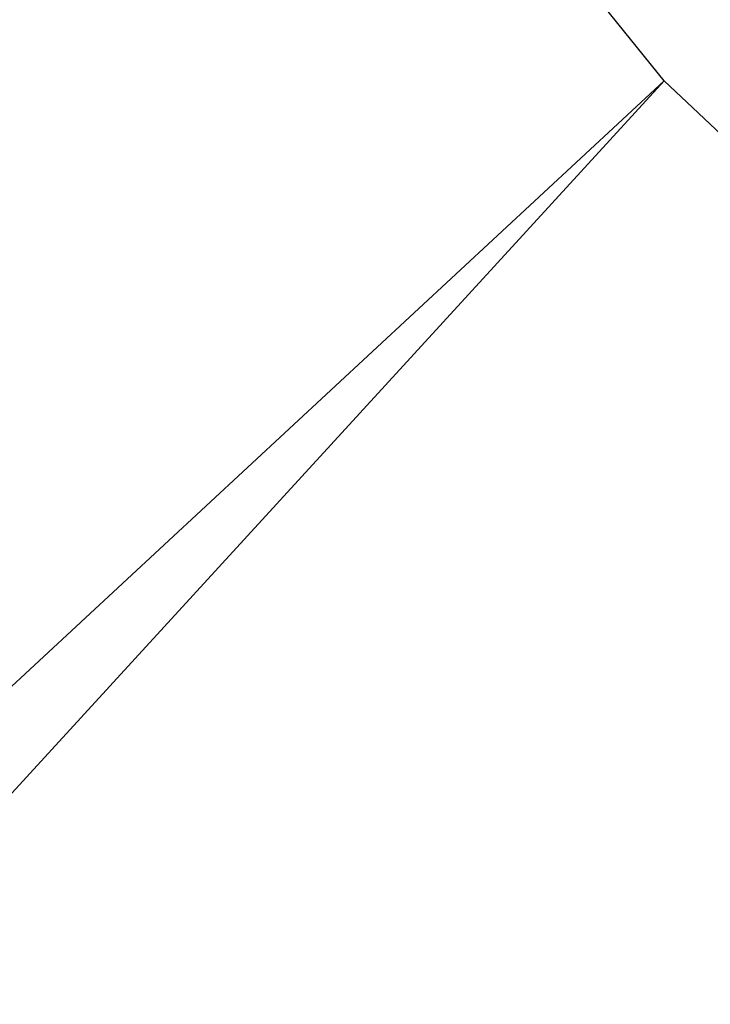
# Model space of a CAD drawing. Header units: millimetres. Extents: x -712 to 527, y -64 to 38.
# Tile 149 of 256: x -658.61 to -658.293, y -8.128 to -7.676. Entities that reach past the tile are written whole.
import ezdxf

# ---------------------------------------------------------------- set-up
doc = ezdxf.new("R2010")
doc.units = ezdxf.units.MM
doc.header["$LTSCALE"] = 25.4
doc.layers.get('0').update_dxf_attribs({"true_color": 0xff5454})

# ---------------------------------------------------------------- blocks, each defined once
blk = doc.blocks.new('MONO-SURFACE-IV-BRASS-7747.STL')
at = {"color": 44, "true_color": 0x92621c}
mesh = blk.add_polyface(dxfattribs=at)
corners = [(-702.73389, -48.86645, 37.60867), (-661.41095, -3.87962, 104.56502), (-705.83057, -45.04156, 37.31294), (-658.31427, -7.70452, 104.86075)]
mesh.append_faces([[corners[k] for k in face] for face in [(0, 1, 2), (1, 0, 3)]], dxfattribs={"vtx0": -1, "color": 44})
at = {"color": 18, "true_color": 0x000000}
mesh = blk.add_polyface(dxfattribs=at)
corners = [(-658.87262, -6.50204, 120.74625), (-657.77612, -7.78024, 116.24625), (-657.77612, -7.78024, 120.74625), (-658.87262, -6.50204, 116.24625)]
mesh.append_faces([[corners[k] for k in face] for face in [(0, 1, 2), (1, 0, 3)]], dxfattribs={"vtx0": -1, "color": 18})
at = {"color": 44, "true_color": 0x92621c}
mesh = blk.add_polyface(dxfattribs=at)
corners = [(-699.15546, -52.24491, 37.31294), (-658.31427, -7.70452, 104.86075), (-702.73389, -48.86645, 37.60867), (-654.73584, -11.08298, 104.56502)]
mesh.append_faces([[corners[k] for k in face] for face in [(0, 1, 2), (1, 0, 3)]], dxfattribs={"vtx0": -1, "color": 44})
mesh = blk.add_polyface(dxfattribs=at)
corners = [(-674.37292, -57.33484, 24.05953), (-619.60547, -7.80902, 98.87017), (-671.14203, -55.56596, 20.8429), (-622.83636, -9.5779, 102.0868)]
mesh.append_faces([[corners[k] for k in face] for face in [(0, 1, 2), (1, 0, 3)]], dxfattribs={"vtx0": -1, "color": 44})

msp = doc.modelspace()

# ---------------------------------------------------------------- block references
at = {"color": 0}
msp.add_blockref('MONO-SURFACE-IV-BRASS-7747.STL', (0, 0), dxfattribs=at)

doc.saveas('drawing.dxf')
